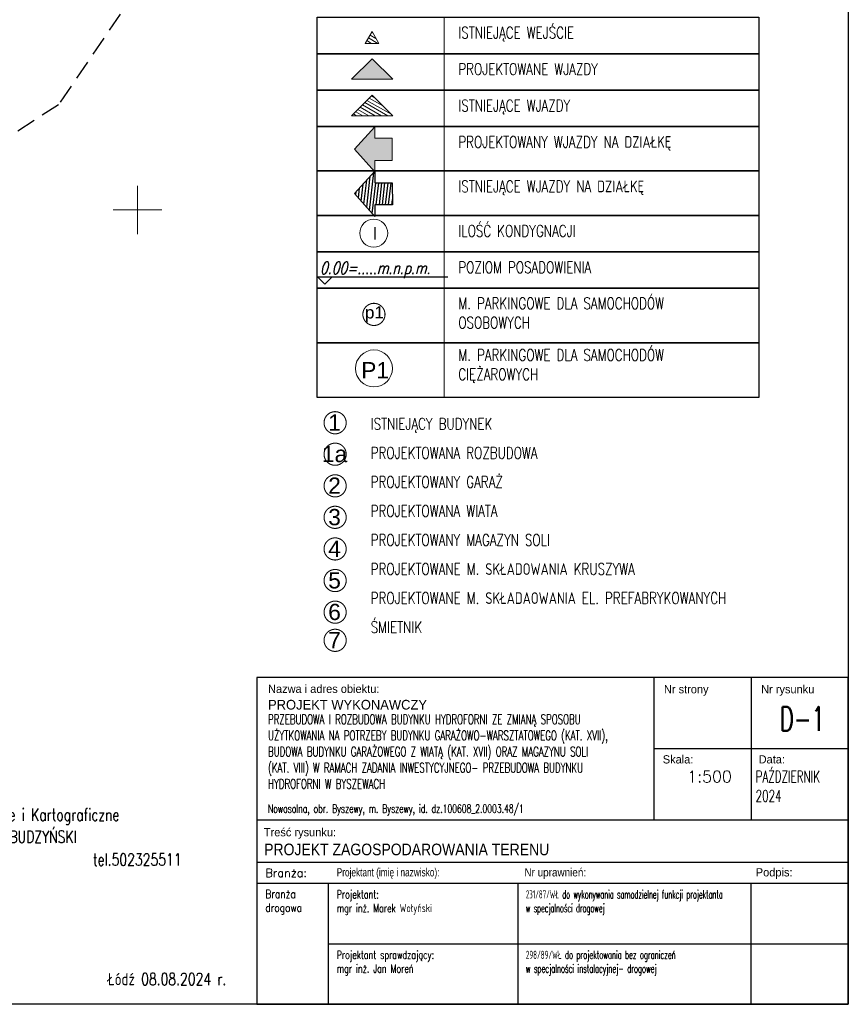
# Model space of a CAD drawing. Header units: centimetres. Extents: x 7405971 to 7406611, y 5745066 to 5745352.
# Tile 3 of 20: x 7406138 to 7406223, y 5745068 to 5745170. Entities that reach past the tile are written whole.
import ezdxf
from ezdxf.enums import TextEntityAlignment as Align

# ---------------------------------------------------------------- set-up
doc = ezdxf.new("R2010")
doc.units = ezdxf.units.CM
doc.header["$LTSCALE"] = 2
doc.header["$MEASUREMENT"] = 0
doc.linetypes.add('0', pattern=[1.5, 1, -0.5])
for name, color, linetype in [('A-OPISY', 70, 'Continuous'), ('final', 7, 'Continuous'), ('MDCP_nowa', 7, 'Continuous'), ('PROJ_RZEDNE', 7, 'Continuous'), ('SIATKA', 7, 'Continuous'), ('zakres', 7, '0')]:
    doc.layers.add(name, color=color, linetype=linetype)
for name, color, linetype, lineweight in [('A-teksty', 7, 'Continuous', 18), ('A-TEXT', 7, 'Continuous', 9), ('A-TEXT-OPIS_500', 7, 'Continuous', 9), ('OPISY', 70, 'Continuous', 18)]:
    doc.layers.add(name, color=color, linetype=linetype, lineweight=lineweight)
doc.layers.add('CKPOM_POWIERZ', color=1, linetype='Continuous', plot=False)
doc.styles.add('ASA_OPIS_500', font='simplex.shx', dxfattribs={"width": 0.6, "height": 125})
doc.styles.add('RomanS', font='romans.shx', dxfattribs={"width": 0.75})
doc.styles.add('STYL_ARIAL', font='simplex', dxfattribs={"width": 0.75, "oblique": 0.1})
doc.styles.add('XREF-KLA-LEGEND$0$STAMP', font='ARIAL.TTF')

# ---------------------------------------------------------------- blocks, each defined once
blk = doc.blocks.new('SS')
blk.add_hatch(color=256).paths.add_polyline_path([(0, 0), (2.08, 2.31), (2.08, 1.12), (3.89, 1.12), (3.89, -1.17), (2.08, -1.17), (2.08, -2.36)])
for p, q in [((0, 0), (2.08, 2.31)), ((2.08, 2.31), (2.08, 1.12)), ((2.08, 1.12), (3.89, 1.12)), ((3.89, 1.12), (3.89, -1.17)), ((2.08, -2.36), (0, 0)), ((3.89, -1.17), (2.08, -1.17)), ((2.08, -1.17), (2.08, -2.36))]:
    blk.add_line(p, q)
blk = doc.blocks.new('A$7E87199A117B')
h = blk.add_hatch()
h.set_pattern_fill('ANSI31', color=256, scale=0.1, angle=340.2163, style=0)
h.set_pattern_definition([(25.2163427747, (-8149700.79815, -3160007.95723), (-0.135266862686, 0.287244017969), [])])
h.paths.add_polyline_path([(0.91, 3.01), (-0.1, 2.39), (-1.05, 3.93), (-3, 2.72), (-2.05, 1.18), (-3.06, 0.56), (0, 0)])
for p, q in [((-3, 2.72), (-1.05, 3.93)), ((-1.05, 3.93), (-0.1, 2.39)), ((-2.05, 1.18), (-3, 2.72)), ((-0.1, 2.39), (0.91, 3.01)), ((0.91, 3.01), (0, 0)), ((-3.06, 0.56), (-2.05, 1.18)), ((0, 0), (-3.06, 0.56))]:
    blk.add_line(p, q)
blk = doc.blocks.new('A$7E8815FB1995')
at = {"layer": 'SIATKA', "color": 7, "lineweight": 18}
for p, q in [((50, -152.5), (50, -147.5)), ((47.5, -150), (52.5, -150))]:
    blk.add_line(p, q, dxfattribs=at)
at = {"layer": 'zakres', "color": 7, "linetype": '0', "lineweight": 25}
for p, q in [((97.09, -57.81), (41.83, -139.14)), ((41.83, -139.14), (-62.97, -207.44))]:
    blk.add_line(p, q, dxfattribs=at)
at = {"layer": 'final', "color": 7, "style": 'STYL_ARIAL', "width": 0.75}
for s, p in [('Usługi Geodezyjne i Kartograficzne', (26.06, -211.86)), ('STANISŁAW BUDZYŃSKI', (29.09, -214.14))]:
    blk.add_text(s, height=1.25, dxfattribs=at).set_placement(p, align=Align.TOP_LEFT)
for s, p in [('tel.502325511', (45.39, -216.5)), ('Łódź 08.08.2024 r.', (46.92, -228.85))]:
    blk.add_text(s, height=1.25, rotation=0.0573, dxfattribs=at).set_placement(p, align=Align.TOP_LEFT)
blk = doc.blocks.new('A$7E89118322837E')
at = {"layer": 'OPISY', "linetype": 'ByBlock', "transparency": 33554687}
h = blk.add_hatch(dxfattribs=at)
h.set_pattern_fill('ANSI31', color=256, scale=0.1, angle=70.3847, style=0)
h.set_pattern_definition([(115.384699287, (-7406002.2947, -5745279.83043), (-0.286845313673, -0.136110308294), [])])
h.paths.add_polyline_path([(-0.13, -1.39), (-1.27, -0.58), (0, 0)])
at = {"layer": 'OPISY', "linetype": 'ByBlock'}
blk.add_lwpolyline([(-1.27, -0.58), (-0.13, -1.39), (0, 0), (-1.27, -0.58)], close=True, dxfattribs=at)

msp = doc.modelspace()

# ---------------------------------------------------------------- hatches: boundary and pattern name
at = {"layer": 'OPISY', "linetype": 'ByBlock', "transparency": 33554687}
msp.add_hatch(color=256, dxfattribs=at).paths.add_polyline_path([(7406172.11825, 5745163.49252), (7406176.36089, 5745163.49252), (7406174.23957, 5745165.61384)])
h = msp.add_hatch(dxfattribs=at)
h.set_pattern_fill('ANSI31', color=256, scale=0.1, angle=105.3340524, style=0)
h.set_pattern_definition([(150.3340524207, (14679153.5676, 896755.4046), (-0.157144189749, -0.275883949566), [])])
h.paths.add_polyline_path([(7406172.11825, 5745159.73108), (7406176.36089, 5745159.73108), (7406174.23957, 5745161.8524)])

# ---------------------------------------------------------------- linework, layer by layer
for p, q in [((7406203.34366, 5745101.70216), (7406203.34366, 5745086.97404)), ((7406213.381, 5745101.70216), (7406213.381, 5745086.97404)), ((7406162.32147, 5745086.97404), (7406223.41834, 5745086.97404)), ((7406162.32147, 5745082.60997), (7406223.41834, 5745082.60997)), ((7406162.32147, 5745080.42794), (7406223.41834, 5745080.42794)), ((7406162.32147, 5745080.42794), (7406223.41834, 5745080.42794)), ((7406169.74038, 5745067.92794), (7406169.74038, 5745080.42794)), ((7406189.30631, 5745067.92794), (7406189.30631, 5745080.42794)), ((7406213.381, 5745067.92794), (7406213.381, 5745080.42794)), ((7406169.74038, 5745074.17794), (7406223.41834, 5745074.17794))]:
    msp.add_line(p, q)
at = {"lineweight": 30}
msp.add_lwpolyline([(7406162.32147, 5745067.92794), (7406223.41834, 5745067.92794), (7406223.41834, 5745101.70216), (7406162.32147, 5745101.70216)], close=True, dxfattribs=at)
msp.add_lwpolyline([(7406223.41834, 5745094.3381), (7406203.34366, 5745094.3381)])
at = {"layer": 'A-OPISY', "color": 7, "linetype": 'Continuous'}
for points in [[(7406168.56807, 5745169.89832), (7406214.17406, 5745169.89832), (7406214.17406, 5745166.13687), (7406168.56807, 5745166.13687)], [(7406168.56807, 5745166.13687), (7406214.17406, 5745166.13687), (7406214.17406, 5745162.37543), (7406168.56807, 5745162.37543)], [(7406168.56807, 5745166.13687), (7406214.17406, 5745166.13687), (7406214.17406, 5745162.37543), (7406168.56807, 5745162.37543)], [(7406168.56807, 5745162.37543), (7406214.17406, 5745162.37543), (7406214.17406, 5745158.61399), (7406168.56807, 5745158.61399)], [(7406168.56807, 5745158.61399), (7406214.17406, 5745158.61399), (7406214.17406, 5745154.0214), (7406168.56807, 5745154.0214)], [(7406168.56807, 5745154.0214), (7406214.17406, 5745154.0214), (7406214.17406, 5745149.4288), (7406168.56807, 5745149.4288)], [(7406168.56807, 5745149.4288), (7406214.17406, 5745149.4288), (7406214.17406, 5745145.66736), (7406168.56807, 5745145.66736)], [(7406168.56807, 5745145.66736), (7406214.17406, 5745145.66736), (7406214.17406, 5745141.90592), (7406168.56807, 5745141.90592)], [(7406168.56807, 5745141.90592), (7406214.17406, 5745141.90592), (7406214.17406, 5745136.26375), (7406168.56807, 5745136.26375)], [(7406168.56807, 5745136.26375), (7406214.17406, 5745136.26375), (7406214.17406, 5745130.62159), (7406168.56807, 5745130.62159)]]:
    msp.add_lwpolyline(points, close=True, dxfattribs=at)
at = {"layer": 'A-TEXT', "color": 7}
for points in [[(7406168.56807, 5745169.89832), (7406181.69141, 5745169.89832), (7406181.69141, 5745166.13687), (7406168.56807, 5745166.13687)], [(7406168.56807, 5745166.13687), (7406181.69141, 5745166.13687), (7406181.69141, 5745162.37543), (7406168.56807, 5745162.37543)], [(7406168.56807, 5745166.13687), (7406181.69141, 5745166.13687), (7406181.69141, 5745162.37543), (7406168.56807, 5745162.37543)], [(7406168.56807, 5745162.37543), (7406181.69141, 5745162.37543), (7406181.69141, 5745158.61399), (7406168.56807, 5745158.61399)], [(7406168.56807, 5745158.61399), (7406181.69141, 5745158.61399), (7406181.69141, 5745154.0214), (7406168.56807, 5745154.0214)], [(7406168.56807, 5745154.0214), (7406181.69141, 5745154.0214), (7406181.69141, 5745149.4288), (7406168.56807, 5745149.4288)], [(7406168.56807, 5745149.4288), (7406181.69141, 5745149.4288), (7406181.69141, 5745145.66736), (7406168.56807, 5745145.66736)], [(7406168.56807, 5745145.66736), (7406181.69141, 5745145.66736), (7406181.69141, 5745141.90592), (7406168.56807, 5745141.90592)], [(7406168.56807, 5745141.90592), (7406181.69141, 5745141.90592), (7406181.69141, 5745136.26375), (7406168.56807, 5745136.26375)], [(7406168.56807, 5745136.26375), (7406181.69141, 5745136.26375), (7406181.69141, 5745130.62159), (7406168.56807, 5745130.62159)]]:
    msp.add_lwpolyline(points, close=True, dxfattribs=at)
at = {"layer": 'A-TEXT', "ltscale": 10, "const_width": 0.10976, "elevation": -10.12}
for points in [[(7406173.74438, 5745138.27773, -1.33748273), (7406175.48874, 5745139.61044, -0.747673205), (7406173.74438, 5745138.27773, -1.33748273)], [(7406169.7309, 5745104.61205, -1.33748273), (7406171.4834, 5745105.93404, -0.747673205), (7406169.7309, 5745104.61205, -1.33748273)]]:
    msp.add_lwpolyline(points, format="xyb", dxfattribs=at)
at = {"layer": 'A-TEXT', "ltscale": 10, "const_width": 0.10976}
for points in [[(7406169.7309, 5745127.08883, -1.33748273), (7406171.4834, 5745128.41082, -0.747673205), (7406169.7309, 5745127.08883, -1.33748273)], [(7406169.7309, 5745123.83752, -1.33748273), (7406171.4834, 5745125.15951, -0.747673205), (7406169.7309, 5745123.83752, -1.33748273)], [(7406169.7309, 5745120.5708, -1.33748273), (7406171.4834, 5745121.89279, -0.747673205), (7406169.7309, 5745120.5708, -1.33748273)], [(7406169.7309, 5745117.31949, -1.33748273), (7406171.4834, 5745118.64148, -0.747673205), (7406169.7309, 5745117.31949, -1.33748273)], [(7406169.7309, 5745114.05277, -1.33748273), (7406171.4834, 5745115.37476, -0.747673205), (7406169.7309, 5745114.05277, -1.33748273)], [(7406169.7309, 5745110.78605, -1.33748273), (7406171.4834, 5745112.10804, -0.747673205), (7406169.7309, 5745110.78605, -1.33748273)], [(7406169.7309, 5745107.51933, -1.33748273), (7406171.4834, 5745108.84132, -0.747673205), (7406169.7309, 5745107.51933, -1.33748273)]]:
    msp.add_lwpolyline(points, format="xyb", dxfattribs=at)
at = {"layer": 'A-TEXT', "ltscale": 4}
msp.add_circle((7406174.40397, 5745147.59522), 1.44271, dxfattribs=at)
at = {"layer": 'A-TEXT-OPIS_500', "color": 3}
msp.add_circle((7406174.42639, 5745133.62417, -10.12), 1.9061, dxfattribs=at)
at = {"layer": 'OPISY', "linetype": 'ByBlock', "elevation": -10.12}
for points in [[(7406176.36089, 5745163.49252), (7406174.23957, 5745165.61384), (7406172.11825, 5745163.49252), (7406176.36089, 5745163.49252)], [(7406176.36089, 5745159.73108), (7406174.23957, 5745161.8524), (7406172.11825, 5745159.73108), (7406176.36089, 5745159.73108)]]:
    msp.add_lwpolyline(points, dxfattribs=at)
at = {"layer": 'OPISY', "linetype": 'ByBlock', "lineweight": 25, "elevation": -10.12}
msp.add_lwpolyline([(7406182.06901, 5745143.0378), (7406168.64141, 5745143.0378), (7406169.34851, 5745142.3307), (7406170.05562, 5745143.0378)], dxfattribs=at)
at = {"layer": 'PROJ_RZEDNE', "color": 7}
msp.add_lwpolyline([(7406223.41834, 5745067.92794), (7405971.4887, 5745067.92794), (7405971.4887, 5745342.2983), (7406223.41834, 5745342.2983)], close=True, dxfattribs=at)

# ---------------------------------------------------------------- block references
at = {"layer": 'A-OPISY', "rotation": 238.243641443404}
msp.add_blockref('A$7E87199A117B', (7406172.42699, 5745151.68389, -10.12), dxfattribs=at)
at = {"layer": 'A-teksty'}
msp.add_blockref('SS', (7406172.42699, 5745156.27649, -10.12), dxfattribs=at)
at = {"layer": 'CKPOM_POWIERZ', "rotation": 35.35273617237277}
msp.add_blockref('A$7E89118322837E', (7406174.22456, 5745168.41187, -10.12), dxfattribs=at)
at = {"layer": 'MDCP_nowa'}
msp.add_blockref('A$7E8815FB1995', (7406100, 5745300), dxfattribs=at)

# ---------------------------------------------------------------- texts
at = {"lineweight": 15, "char_height": 0.85, "width": 63.0010262, "attachment_point": 1, "line_spacing_factor": 1.5, "style": 'RomanS'}
for s, insert in [('\\A1;{\\FIC-Romans;\\W1;Nazwa i adres obiektu:}', (7406163.48209, 5745100.94675)), ('\\A1;{\\FIC-Romans;\\W1;Nr strony}', (7406204.37555, 5745100.90512)), ('\\A1;{\\FIC-Romans;\\W1;Nr rysunku}', (7406214.41289, 5745100.90512)), ('\\A1;{\\FIC-Romans;\\W1;Skala:}', (7406204.25671, 5745093.65926)), ('\\A1;{\\FIC-Romans;\\W1;Data:}', (7406214.15639, 5745093.66336)), ('\\pxt2;{\\W0.68;Nowosolna, obr. Byszewy, m. Byszewy, id. dz.100608_2.0003.48/1}', (7406163.48209, 5745088.57011)), ('\\A1;{\\FIC-Romans;\\W1;Treść rysunku:}', (7406163.05139, 5745086.13329)), ('\\A1;{\\W1;Branża:}', (7406163.20493, 5745081.92972)), ('\\A1;{\\FIC-Romans;\\W0.75;Projektant (imię i nazwisko):}', (7406170.57887, 5745081.99083)), ('\\A1;{\\FIC-Romans;\\W0.9;Nr uprawnień:}', (7406189.9674, 5745081.99083)), ('\\A1;{\\FIC-Romans;\\W1;Podpis:}', (7406213.86415, 5745081.99083)), ('\\A1;\\pxsm1,;{\\W0.8;Branża\\Pdrogowa}', (7406163.20493, 5745079.74768)), ('\\A1;\\pxsm1,;{\\W0.7;Projektant:\\Pmgr inż. Marek Wołyński}', (7406170.57887, 5745079.71217)), ('\\pxsm1,;{\\W0.5;231/87/WŁ do wykonywania samodzielnej funkcji projektanta \\Pw specjalności drogowej}', (7406190.11098, 5745079.71217)), ('\\A1;\\pxsm1,;{\\W0.7;Projektant sprawdzający:\\Pmgr inż. Jan Moreń}', (7406170.57887, 5745073.46217)), ('\\A1;\\pxsm1,;{\\W0.6;298/89/WŁ do projektowania bez ograniczeń \\Pw specjalności instalacyjnej- drogowej}', (7406190.11098, 5745073.46217))]:
    msp.add_mtext(s, dxfattribs=dict(at, insert=insert))
at = {"lineweight": 30, "attachment_point": 1, "line_spacing_factor": 1.5, "style": 'RomanS'}
for s, insert, char_height, width in [('\\A1;{\\Fic-romans.shx;\\W1;PROJEKT WYKONAWCZY}', (7406163.48209, 5745099.37972), 1, 63.0010262), ('\\pxsm1,;{\\W0.65;PRZEBUDOWA I ROZBUDOWA BUDYNKU HYDROFORNI ZE ZMIANĄ SPOSOBU \\PUŻYTKOWANIA NA POTRZEBY BUDYNKU GARAŻOWO-WARSZTATOWEGO (KAT. XVII), \\PBUDOWA BUDYNKU GARAŻOWEGO Z WIATĄ (KAT. XVII) ORAZ MAGAZYNU SOLI \\P(KAT. VIII) W RAMACH ZADANIA INWESTYCYJNEGO- PRZEBUDOWA BUDYNKU \\PHYDROFORNI W BYSZEWACH}', (7406163.48209, 5745097.86903), 1, 63.0010262), ('\\pxsm1,qc;\\A1;\\W0.65;D-1', (7406213.84642, 5745098.67215), 2.5, 9.635427), ('\\A1;{\\W1;1:500}', (7406206.77076, 5745092.05808), 1.2, 63.0010262), ('\\A1;\\pxsm1,;{\\W0.65;PAŹDZIERNIK \\P2024}', (7406213.84642, 5745092.05808), 1.2, 63.0010262), ('\\A1;{\\FIC-Romans;\\W0.9;PROJEKT ZAGOSPODAROWANIA TERENU}', (7406163.07965, 5745084.52802), 1.2, 63.0010262)]:
    msp.add_mtext(s, dxfattribs=dict(at, insert=insert, char_height=char_height, width=width))
at = {"layer": 'A-OPISY', "color": 7, "linetype": 'Continuous', "char_height": 1.2, "width": 68.7839043, "attachment_point": 1, "rotation": 360, "style": 'RomanS'}
for s, insert in [('ISTNIEJĄCE WEJŚCIE', (7406183.13618, 5745168.90133)), ('PROJEKTOWANE WJAZDY', (7406183.13618, 5745165.13989)), ('ISTNIEJĄCE WJAZDY', (7406183.13618, 5745161.37845)), ('PROJEKTOWANY WJAZDY NA DZIAŁKĘ', (7406183.13618, 5745157.617)), ('ISTNIEJĄCE WJAZDY NA DZIAŁKĘ', (7406183.13618, 5745153.02441)), ('ILOŚĆ KONDYGNACJI', (7406183.13618, 5745148.43181)), ('POZIOM POSADOWIENIA', (7406183.13618, 5745144.67037)), ('\\pxi-3,l3,t3;M. PARKINGOWE DLA SAMOCHODÓW\\P\\pxi-3,l3,t3;OSOBOWYCH', (7406183.13618, 5745140.94088)), ('\\pxi-3,l3,t3;M. PARKINGOWE DLA SAMOCHODÓW \\P\\pxi-3,l3,t3;CIĘŻAROWYCH', (7406183.13618, 5745135.61124)), ('\\pxi-3,l3,sm1.5,,t3;ISTNIEJĄCY BUDYNEK\\P\\pxi-3,l3,t3;PROJEKTOWANA ROZBUDOWA\\P\\pxi-3,l3,t3;PROJEKTOWANY GARAŻ\\P\\pxi-3,l3,t3;PROJEKTOWANA WIATA\\P\\pxi-3,l3,t3;PROJEKTOWANY MAGAZYN SOLI\\P\\pxi-3,l3,t3;PROJEKTOWANE M. SKŁADOWANIA KRUSZYWA\\P\\pxi-3,l3,t3;PROJEKTOWANE M. SKŁADAOWANIA EL. PREFABRYKOWANYCH\\P\\pxi-3,l3,t3;ŚMIETNIK', (7406174.08349, 5745128.49523, -10.12))]:
    msp.add_mtext(s, dxfattribs=dict(at, insert=insert))
at = {"layer": 'A-TEXT', "ltscale": 8, "style": 'XREF-KLA-LEGEND$0$STAMP'}
msp.add_text('p1', height=1.26, rotation=0.3513361, dxfattribs=at).set_placement((7406174.47222, 5745139.41096, -10.12), align=Align.MIDDLE_CENTER)
at = {"layer": 'A-TEXT', "ltscale": 10, "style": 'XREF-KLA-LEGEND$0$STAMP'}
for s, p in [('1', (7406170.35114, 5745128.03172)), ('1a', (7406170.35114, 5745124.78041)), ('2', (7406170.35114, 5745121.51368)), ('3', (7406170.35114, 5745118.26237)), ('4', (7406170.35114, 5745114.99565)), ('5', (7406170.35114, 5745111.72893)), ('6', (7406170.35114, 5745108.46221)), ('7', (7406170.35114, 5745105.55494, -10.12))]:
    msp.add_text(s, height=1.68, dxfattribs=at).set_placement(p, align=Align.MIDDLE_CENTER)
at = {"layer": 'A-TEXT-OPIS_500', "style": 'ASA_OPIS_500', "width": 0.8}
msp.add_text('I', height=1.25, dxfattribs=at).set_placement((7406174.35648, 5745146.95701))
at = {"layer": 'A-TEXT-OPIS_500', "ltscale": 10, "style": 'XREF-KLA-LEGEND$0$STAMP'}
msp.add_text('P1', height=1.68, dxfattribs=at).set_placement((7406174.54245, 5745133.43782, -10.12), align=Align.MIDDLE_CENTER)
at = {"layer": 'OPISY', "linetype": 'ByBlock', "insert": (7406168.8387, 5745144.62324, -10.12), "char_height": 1.25, "width": 6.041655, "attachment_point": 1, "rotation": 0.020929, "style": 'RomanS'}
msp.add_mtext('\\pxsm1,;{\\Q15;0.00=.....m.n.p.m.}', dxfattribs=at)

doc.saveas('drawing.dxf')
